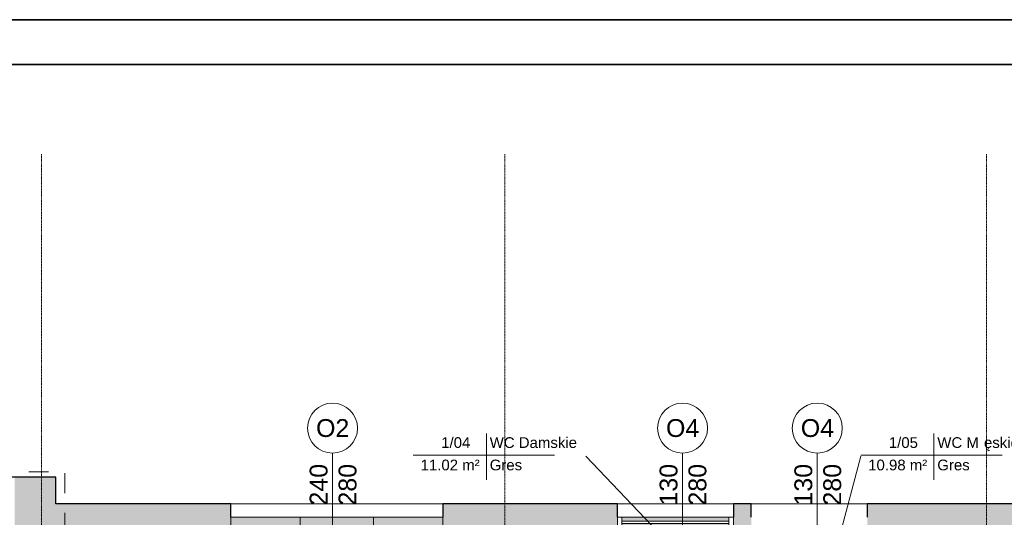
# Model space of a CAD drawing. Header units: centimetres. Extents: x 14504 to 44111, y -18976 to -7683.
# Tile 78 of 141: x 31451 to 32554, y -16563 to -16006. Entities that reach past the tile are written whole.
import ezdxf

# ---------------------------------------------------------------- set-up
doc = ezdxf.new("R2010")
doc.units = ezdxf.units.CM
doc.linetypes.add('Aligning Line 1_8_', pattern=[0.635, 0.3175, -0.3175])
doc.linetypes.add('Linia siatki', pattern=[0.9925, 0.47, -0.2175, 0.0875, -0.2175])
for name, color, linetype, lineweight in [('_gruba', 90, 'Continuous', 35), ('A-AREA-IDEN', 4, 'Continuous', 9), ('A-DETL', 6, 'Continuous', 9), ('A-DETL-THIN', 151, 'Continuous', 9), ('A-GLAZ', 151, 'Continuous', 9), ('A-WALL', 4, 'Continuous', 9), ('A-WALL-PATT', 111, 'Continuous', 25), ('G-ANNO-TEXT', 8, 'Continuous', 9), ('S-GRID', 8, 'Continuous', 9)]:
    doc.layers.add(name, color=color, linetype=linetype, lineweight=lineweight)
doc.styles.add('Arial_1', font='arial.ttf', dxfattribs={"height": 12})
doc.styles.add('Arial_5', font='arial.ttf', dxfattribs={"height": 15})

# ---------------------------------------------------------------- blocks, each defined once
blk = doc.blocks.new('Aluminum_1 szybowe - Okno 130_265 p_85 wymiana-632273-4_Poziom piętra')
at = {"layer": 'A-GLAZ'}
h = blk.add_hatch(color=256, dxfattribs=at)
h.paths.add_polyline_path([(-12.2, 7.7), (-12.2, 12.2), (-132.1, 12.2), (-132.1, 7.7), (-63.7, 7.7)])
h.paths.add_polyline_path([(-63.7, 14.7), (-12.2, 14.7), (-12.2, 19.2), (-132.1, 19.2), (-132.1, 14.7)])
at = {"layer": 'A-GLAZ', "lineweight": 18}
for p, q in [((-132.1, 19.2), (-137.2, 19.2)), ((-137.2, 19.2), (-137.2, 7.7)), ((-132.1, 7.7), (-132.1, 19.2)), ((-12.2, 14.7), (-132.1, 14.7)), ((-132.1, 14.7), (-132.1, 12.2)), ((-132.1, 12.2), (-12.2, 12.2)), ((-7.2, 19.2), (-12.2, 19.2)), ((-12.2, 19.2), (-12.2, 7.7)), ((-12.2, 12.2), (-12.2, 14.7)), ((-7.2, 7.7), (-7.2, 19.2)), ((-137.2, 7.7), (-132.1, 7.7)), ((-12.2, 7.7), (-7.2, 7.7))]:
    blk.add_line(p, q, dxfattribs=at)
at = {"layer": 'A-GLAZ'}
for p, q in [((-132.1, 19.2), (-12.2, 19.2)), ((-12.2, 7.7), (-132.1, 7.7))]:
    blk.add_line(p, q, dxfattribs=at)
blk = doc.blocks.new('Aluminum_2 szybowe - 160x140 wymiana-631431-4_Poziom piętra')
at = {"layer": 'A-GLAZ'}
blk.add_hatch(color=256, dxfattribs=at).paths.add_polyline_path([(22.8, 7.7), (22.8, 19.2), (-137.2, 19.2), (-137.2, 7.7), (-117.4, 7.7)])
for p, q in [((-137.2, 19.2), (22.8, 19.2)), ((-137.2, 7.7), (-137.2, 19.2)), ((22.8, 19.2), (22.8, 7.7)), ((22.8, 7.7), (-137.2, 7.7))]:
    blk.add_line(p, q, dxfattribs=at)
blk = doc.blocks.new('Etyk_pom_1_mala - Etyk_pom_1_mala-219433-4_Poziom piętra')
at = {"layer": 'A-AREA-IDEN'}
for p, q in [((-0.096, 0.144), (-0.096, -0.378)), ((-0.915, -0.101), (0.666, -0.101))]:
    blk.add_line(p, q, dxfattribs=at)

msp = doc.modelspace()

# ---------------------------------------------------------------- hatches: boundary and pattern name
at = {"layer": 'A-WALL-PATT', "lineweight": 9, "transparency": 33554610}
h = msp.add_hatch(color=256, dxfattribs=at)
h.paths.add_polyline_path([(31445.6, -18058.4), (31491.6, -18058.4), (31491.6, -17280.4), (31445.6, -17280.4), (31445.6, -18043.4)])
h.paths.add_polyline_path([(31475.6, -17135.4), (31491.6, -17135.4), (31491.6, -16518.4), (31445.6, -16518.4), (31445.6, -17135.4)])
h = msp.add_hatch(color=256, dxfattribs=at)
h.paths.add_polyline_path([(31971.6, -16611.4), (31991.6, -16611.4), (31991.6, -16548.4), (31925.1, -16548.4), (31925.1, -16611.4)])
h.paths.add_polyline_path([(31491.6, -16611.4), (31687.6, -16611.4), (31687.6, -16548.4), (31491.6, -16548.4)])
h = msp.add_hatch(color=256, dxfattribs=at)
h.paths.add_polyline_path([(32400.6, -16611.4), (32508.6, -16611.4), (32508.6, -16548.4), (32400.6, -16548.4), (32400.6, -16574.8)])
h.paths.add_polyline_path([(32031.9, -16611.4), (32120.6, -16611.4), (32120.6, -16548.4), (31991.6, -16548.4), (31991.6, -16611.4), (32011.6, -16611.4)])
h.paths.add_polyline_path([(32270.6, -16611.4), (32270.6, -16548.4), (32250.6, -16548.4), (32250.6, -16611.4), (32263.6, -16611.4)])
h = msp.add_hatch(color=256, dxfattribs=at)
h.paths.add_polyline_path([(32508.6, -18058.4), (32571.6, -18058.4), (32571.6, -17285.9), (32508.6, -17285.9), (32508.6, -17453.1)])
h.paths.add_polyline_path([(32556.6, -17095.9), (32571.6, -17095.9), (32571.6, -16548.4), (32508.6, -16548.4), (32508.6, -17095.9), (32545.2, -17095.9)])

# ---------------------------------------------------------------- linework, layer by layer
at = {"layer": '_gruba'}
for points in [[(29224, -16006.1), (35324, -16006.1), (35324, -18976.1), (29224, -18976.1)], [(29274, -18926.1), (35274, -18926.1), (35274, -16056.1), (29274, -16056.1)]]:
    msp.add_lwpolyline(points, dxfattribs=at)
at = {"layer": 'A-AREA-IDEN'}
for p, q in [((32229, -16645.6), (32085.4, -16495)), ((32346.3, -16672.2), (32393.4, -16495))]:
    msp.add_line(p, q, dxfattribs=at)
at = {"layer": 'A-DETL', "linetype": 'Aligning Line 1_8_', "ltscale": 70}
for p in [(31105.6, -16512.4), (31501.6, -17336.4)]:
    msp.add_line(p, (31501.6, -16512.4), dxfattribs=at)
at = {"layer": 'A-DETL-THIN'}
for p, q in [((31801.6, -16491.5), (31801.6, -16601.5)), ((32193.6, -16491.5), (32193.6, -16601.5)), ((32344.6, -16491.5), (32344.6, -16601.5))]:
    msp.add_line(p, q, dxfattribs=at)
for centre in [(31801.6, -16463.5), (32193.6, -16463.5), (32344.6, -16463.5)]:
    msp.add_circle(centre, 28, dxfattribs=at)
at = {"layer": 'A-WALL', "lineweight": 25}
for p, q in [((31491.6, -16518.4), (31371.6, -16518.4)), ((31491.6, -16548.4), (31491.6, -16518.4)), ((31687.6, -16548.4), (31491.6, -16548.4)), ((31687.6, -16563.4), (31687.6, -16548.4)), ((32120.6, -16548.4), (31925.1, -16548.4)), ((31925.1, -16548.4), (31925.1, -16563.4)), ((32120.6, -16563.4), (32120.6, -16548.4)), ((32270.6, -16548.4), (32250.6, -16548.4)), ((32250.6, -16548.4), (32250.6, -16563.4)), ((32270.6, -16563.4), (32270.6, -16548.4)), ((32571.6, -16548.4), (32400.6, -16548.4)), ((32400.6, -16548.4), (32400.6, -16563.4))]:
    msp.add_line(p, q, dxfattribs=at)
at = {"layer": 'A-WALL'}
for p, q in [((31687.6, -16548.4), (31925.1, -16548.4)), ((32120.6, -16548.4), (32250.6, -16548.4)), ((32270.6, -16548.4), (32400.6, -16548.4))]:
    msp.add_line(p, q, dxfattribs=at)
at = {"layer": 'S-GRID', "linetype": 'Linia siatki'}
for p, q in [((31475.6, -16156.8), (31475.6, -18769.3)), ((31994.6, -16156.8), (31994.6, -18769.3)), ((32534.1, -16156.8), (32534.1, -18769.3))]:
    msp.add_line(p, q, dxfattribs=at)

# ---------------------------------------------------------------- block references
at = {"layer": 'A-AREA-IDEN', "xscale": 99.99999999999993, "yscale": 99.99999999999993, "zscale": 99.99999999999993}
for p in [(31983.5, -16483.8), (32484.9, -16483.8)]:
    msp.add_blockref('Etyk_pom_1_mala - Etyk_pom_1_mala-219433-4_Poziom piętra', p, dxfattribs=at)
at = {"layer": 'A-GLAZ'}
for name, p in [('Aluminum_2 szybowe - 160x140 wymiana-631431-4_Poziom piętra', (31824.8, -16582.5)), ('Aluminum_2 szybowe - 160x140 wymiana-631431-4_Poziom piętra', (31902.3, -16582.5)), ('Aluminum_1 szybowe - Okno 130_265 p_85 wymiana-632273-4_Poziom piętra', (32257.8, -16582.5))]:
    msp.add_blockref(name, p, dxfattribs=at)

# ---------------------------------------------------------------- texts
at = {"layer": 'A-AREA-IDEN', "char_height": 12, "attachment_point": 1, "style": 'Arial_1'}
for s, insert, width in [('1/04', (31923.3, -16473.7), 42.489), ('WC Damskie', (31977.6, -16473.7), 129.873), ('1/05', (32424.7, -16473.7), 42.489), ('WC M', (32479, -16473.7), 63.333), ('ęskie', (32531.3, -16473.7), 51.308), ('11.02 m²', (31900.2, -16498.8), 85.781), ('Gres', (31977.6, -16498.8), 47.3), ('10.98 m²', (32401.6, -16498.8), 85.781), ('Gres', (32479, -16498.8), 47.3)]:
    msp.add_mtext(s, dxfattribs=dict(at, insert=insert, width=width))
at = {"layer": 'G-ANNO-TEXT', "char_height": 20, "width": 45.696, "attachment_point": 1, "style": 'Arial_5'}
for s, insert in [('O2', (31783.1, -16453.4)), ('O4', (32175.1, -16453.4)), ('O4', (32326.1, -16453.4))]:
    msp.add_mtext(s, dxfattribs=dict(at, insert=insert))
at = {"layer": 'G-ANNO-TEXT', "char_height": 20, "width": 57.721, "attachment_point": 1, "rotation": 90, "style": 'Arial_5'}
for s, insert in [('240', (31775.9, -16550.2)), ('280', (31808.3, -16550.2)), ('130', (32167.9, -16550.2)), ('280', (32200.3, -16550.2)), ('130', (32318.9, -16550.2)), ('280', (32351.3, -16550.2))]:
    msp.add_mtext(s, dxfattribs=dict(at, insert=insert))

doc.saveas('drawing.dxf')
